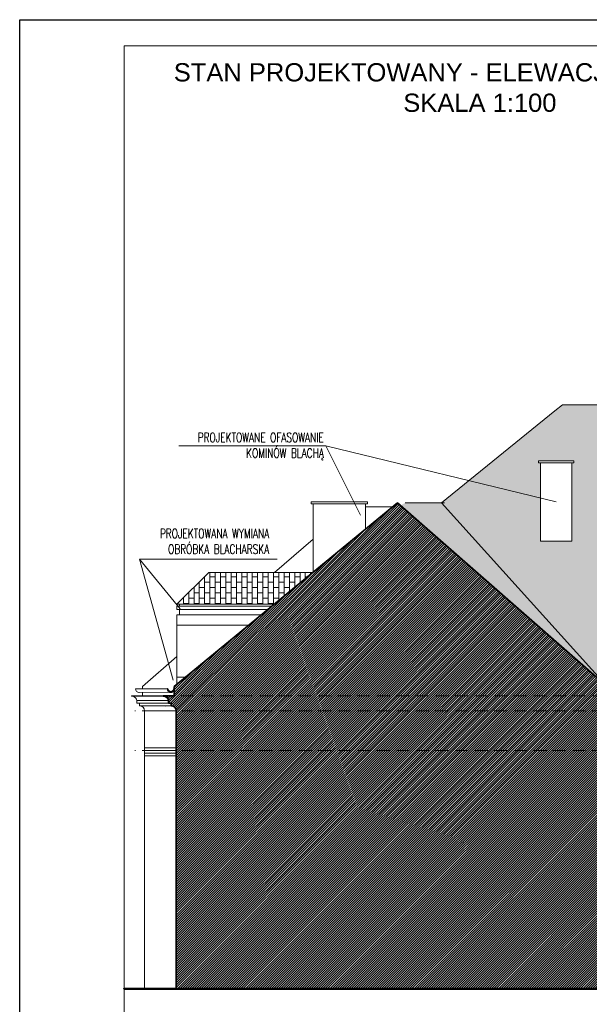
# Model space of a CAD drawing. Header units: millimetres. Extents: x 5973 to 39040, y 4443 to 37727.
# Tile 27 of 52: x 14713 to 15805, y 17052 to 18940. Entities that reach past the tile are written whole.
import ezdxf

# ---------------------------------------------------------------- set-up
doc = ezdxf.new("R2010")
doc.units = ezdxf.units.MM
doc.linetypes.add('HIDDEN', pattern=[0.375, 0.25, -0.125])
for name, color, linetype, lineweight in [('!MODUS_OPIS', 3, 'Continuous', 13), ('!MODUS_RAMKA', 1, 'Continuous', 15), ('__MODUS_ŚCIANY', 2, 'Continuous', 35), ('_MODUS - Ramka', 1, 'Continuous', 15), ('Cienka', 3, 'Continuous', 9), ('Opis', 8, 'Continuous', 25), ('pekniecia', 2, 'Continuous', 50), ('Widok', 1, 'Continuous', 15)]:
    doc.layers.add(name, color=color, linetype=linetype, lineweight=lineweight)
doc.styles.add('ARIAL TEEN', font='arial.ttf')
doc.styles.add('TXT', font='simplex.shx', dxfattribs={"width": 0.8})

msp = doc.modelspace()

# ---------------------------------------------------------------- hatches: boundary and pattern name
at = {"layer": 'Cienka', "transparency": 33554503}
h = msp.add_hatch(dxfattribs=at)
h.set_pattern_fill('AR-B816', color=256, scale=0.07, angle=90)
h.paths.add_polyline_path([(15848.84088, 17652.41029, 0.2268271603), (15850.88857, 17656.69183), (15851.88857, 17656.69183, -0.2198132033), (15849.60231, 17651.74265)])
h.paths.add_polyline_path([(16991.06554, 18130.19678), (17012.96122, 18130.19678), (17012.96122, 18134.19678), (16936.06554, 18134.19678), (16927.06554, 18134.19678), (16927.06554, 18130.19678)], flags=16)
h.paths.add_polyline_path([(16241.06554, 18130.19678), (16245.06554, 18130.19678), (16245.06554, 18134.19678), (16186.06554, 18134.19678), (16177.06554, 18134.19678), (16177.06554, 18130.19678)], flags=16)
h.paths.add_polyline_path([(15771.06554, 18090.19678), (15775.06554, 18090.19678), (15775.06554, 18094.19678), (15716.06554, 18094.19678), (15707.06554, 18094.19678), (15707.06554, 18090.19678)], flags=16)
h.paths.add_polyline_path([(18444.06554, 17661.44518), (18444.06554, 17662.57022), (18071.06554, 17947.91587), (18071.06554, 17853.44518), (18011.06554, 17853.44518), (18011.06554, 17993.81597), (17985.40651, 18013.44518), (17636.06554, 18013.44518), (17636.06554, 17893.44518), (17581.06554, 17893.44518), (17581.06554, 18013.44518), (17502.75223, 18013.44518), (17244.40651, 18201.73851), (15753.10867, 18201.73851), (15738.6237, 18190.19678), (15521.08789, 18013.44518), (15451.46143, 18013.44518), (15442.76058, 18008.46672), (15838.67897, 17661.32038), (15838.67897, 17661.44518)])
h.paths.add_polyline_path([(15711.06554, 18090.19678), (15771.06554, 18090.19678), (15771.06554, 17940.19678), (15711.06554, 17940.19678)], flags=16)
h.paths.add_polyline_path([(16931.04714, 18130.19678), (16991.04714, 18130.19678), (16991.04714, 17980.19678), (16931.04714, 17980.19678)], flags=16)
h.paths.add_polyline_path([(16181.06554, 18130.19678), (16241.06554, 18130.19678), (16241.06554, 17980.19678), (16181.06554, 17980.19678)], flags=16)
h.paths.add_polyline_path([(16106.06554, 17811.44518), (16179.06554, 17811.44518), (16179.06554, 17698.44518), (16106.06554, 17698.44518)], flags=16)
h.paths.add_polyline_path([(16476.06554, 17811.44518), (16549.06554, 17811.44518), (16549.06554, 17698.44518), (16476.06554, 17698.44518)], flags=16)
h.paths.add_polyline_path([(16876.06554, 17811.44518), (16949.06554, 17811.44518), (16949.06554, 17698.44518), (16876.06554, 17698.44518)], flags=16)
h.paths.add_polyline_path([(17776.06554, 17811.44518), (17849.06554, 17811.44518), (17849.06554, 17698.44518), (17776.06554, 17698.44518)], flags=16)
h.paths.add_polyline_path([(15894.999, 17808.86369), (15894.999, 17828.86369), (15889.999, 17828.86369), (15969.999, 17880.19678), (16049.999, 17828.86369), (16045.499, 17828.86369), (16045.499, 17808.86369), (16050.13208, 17808.86369), (16050.13208, 17663.44518), (15889.999, 17663.44518), (15889.999, 17808.86369)], flags=16)
h.paths.add_polyline_path([(16250.6792, 17808.86369), (16250.6792, 17828.86369), (16245.6792, 17828.86369), (16325.6792, 17880.19678), (16405.6792, 17828.86369), (16401.1792, 17828.86369), (16401.1792, 17808.86369), (16405.81227, 17808.86369), (16405.81227, 17663.44518), (16245.6792, 17663.44518), (16245.6792, 17808.86369)], flags=16)
h.paths.add_polyline_path([(16660.6792, 17808.86369), (16660.6792, 17828.86369), (16655.6792, 17828.86369), (16735.6792, 17880.19678), (16815.6792, 17828.86369), (16811.1792, 17828.86369), (16811.1792, 17808.86369), (16815.81227, 17808.86369), (16815.81227, 17663.44518), (16655.6792, 17663.44518), (16655.6792, 17808.86369)], flags=16)
h.paths.add_polyline_path([(17060.6792, 17808.86369), (17060.6792, 17828.86369), (17055.6792, 17828.86369), (17135.6792, 17880.19678), (17215.6792, 17828.86369), (17211.1792, 17828.86369), (17211.1792, 17808.86369), (17215.81227, 17808.86369), (17215.81227, 17663.44518), (17055.6792, 17663.44518), (17055.6792, 17808.86369)], flags=16)
h.paths.add_polyline_path([(17460.6792, 17808.86369), (17460.6792, 17828.86369), (17455.6792, 17828.86369), (17535.6792, 17880.19678), (17615.6792, 17828.86369), (17611.1792, 17828.86369), (17611.1792, 17808.86369), (17615.81227, 17808.86369), (17615.81227, 17663.44518), (17455.6792, 17663.44518), (17455.6792, 17808.86369)], flags=16)
h.paths.add_polyline_path([(16114.06554, 17803.44518), (16171.06554, 17803.44518), (16171.06554, 17706.44518), (16114.06554, 17706.44518)], flags=0)
h.paths.add_polyline_path([(16484.06554, 17803.44518), (16541.06554, 17803.44518), (16541.06554, 17706.44518), (16484.06554, 17706.44518)], flags=0)
h.paths.add_polyline_path([(16884.06554, 17803.44518), (16941.06554, 17803.44518), (16941.06554, 17706.44518), (16884.06554, 17706.44518)], flags=0)
h.paths.add_polyline_path([(17784.06554, 17803.44518), (17841.06554, 17803.44518), (17841.06554, 17706.44518), (17784.06554, 17706.44518)], flags=0)
h.paths.add_polyline_path([(16022.86593, 17673.44518), (15919.86593, 17673.44518), (15919.86593, 17758.44518), (16022.86593, 17758.44518)], flags=0)
h.paths.add_polyline_path([(15924.86593, 17678.44518), (15924.86593, 17753.44518), (16017.86593, 17753.44518), (16017.86593, 17678.44518)], flags=0)
h.paths.add_polyline_path([(16378.54612, 17673.44518), (16275.54612, 17673.44518), (16275.54612, 17758.44518), (16378.54612, 17758.44518)], flags=0)
h.paths.add_polyline_path([(16280.54612, 17678.44518), (16280.54612, 17753.44518), (16373.54612, 17753.44518), (16373.54612, 17678.44518)], flags=0)
h.paths.add_polyline_path([(16788.54612, 17673.44518), (16685.54612, 17673.44518), (16685.54612, 17758.44518), (16788.54612, 17758.44518)], flags=0)
h.paths.add_polyline_path([(16690.54612, 17678.44518), (16690.54612, 17753.44518), (16783.54612, 17753.44518), (16783.54612, 17678.44518)], flags=0)
h.paths.add_polyline_path([(17188.54612, 17673.44518), (17085.54612, 17673.44518), (17085.54612, 17758.44518), (17188.54612, 17758.44518)], flags=0)
h.paths.add_polyline_path([(17090.54612, 17678.44518), (17090.54612, 17753.44518), (17183.54612, 17753.44518), (17183.54612, 17678.44518)], flags=0)
h.paths.add_polyline_path([(17588.54612, 17673.44518), (17485.54612, 17673.44518), (17485.54612, 17758.44518), (17588.54612, 17758.44518)], flags=0)
h.paths.add_polyline_path([(17490.54612, 17678.44518), (17490.54612, 17753.44518), (17583.54612, 17753.44518), (17583.54612, 17678.44518)], flags=0)
at = {"layer": 'Cienka'}
h = msp.add_hatch(dxfattribs=at)
h.set_pattern_fill('ANSI31', color=256, angle=180)
h.set_pattern_definition([(45, (5299.593, 16242.8522), (-2.245064, 2.245064), [])])
h.paths.add_polyline_path([(15859.06554, 17643.5764), (15838.67897, 17643.46939), (15838.67897, 17661.44518), (15437.08063, 18013.44518), (15009.0569, 17661.46939), (15009.0569, 17643.44518), (14988.06554, 17643.5764), (14988.06554, 17642.44518), (14990.23905, 17642.44518, -0.3513695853), (14998.33249, 17634.21396), (14998.33249, 17629.44518), (15003.33249, 17629.44518), (15003.33249, 17624.44518, -0.40641536), (15013.06554, 17614.44874), (15013.06554, 17081.44518), (15834.06554, 17081.44518), (15834.06554, 17614.44518, -0.40641536), (15843.79859, 17624.44518), (15843.79859, 17629.44518), (15848.79859, 17629.44518), (15848.79859, 17634.44518, -0.3443013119), (15856.89202, 17642.44518), (15859.06554, 17642.44518)])
at = {"layer": 'Cienka', "transparency": 33554483}
h = msp.add_hatch(dxfattribs=at)
h.set_pattern_fill('AR-B816', color=256, scale=0.05, angle=90)
h.set_pattern_definition([(90, (0.04, 0), (-10.16, 6e-16), []), (180, (0.04, 0), (-10.16, -10.16), [10.16, -10.16])])
h.paths.add_polyline_path([(15014.26395, 17818.86369), (15200.45783, 17818.86369), (15275.04256, 17880.19678), (15075.59704, 17880.19678)])

# ---------------------------------------------------------------- linework, layer by layer
at = {"layer": '!MODUS_OPIS', "ltscale": 0.7}
for points in [[(15299.84126, 18123.02307), (15018.02745, 18123.02307)], [(15299.84126, 18123.02307), (15741.06554, 18015.19678)], [(15299.84126, 18123.02307), (15366.36342, 17989.5513)], [(14942.63158, 17905.17208), (14942.63158, 17905.17208), (15206.44111, 17905.17208)], [(14942.63158, 17905.17208), (15006.79531, 17673.67561)], [(14942.63158, 17905.17208), (15020.61007, 17809.93934)]]:
    msp.add_lwpolyline(points, dxfattribs=at)
at = {"layer": '!MODUS_OPIS', "linetype": 'HIDDEN', "ltscale": 100}
for points in [[(16209.89399, 17643.44518), (14933.49978, 17643.44518)], [(16209.89399, 17614.44518), (14933.49978, 17614.44518)], [(16209.89399, 17538.44518), (14933.49978, 17538.44518)]]:
    msp.add_lwpolyline(points, dxfattribs=at)
at = {"layer": '__MODUS_ŚCIANY'}
for points in [[(15009.0569, 17661.46939), (15437.08063, 18013.44518)], [(15437.08063, 18013.44518), (15838.67897, 17661.44518)], [(14997.0569, 17656.69183), (14996.0569, 17656.69183)], [(15008.0569, 17656.69183), (15009.0569, 17656.69183)], [(15009.0569, 17643.44518), (15009.0569, 17661.46939)], [(14988.06554, 17643.5764), (14988.06554, 17642.44518), (14990.23905, 17642.44518)], [(14988.06554, 17643.5764), (15009.0569, 17643.44518)], [(14988.06554, 17642.44518), (14988.06554, 17643.44518)], [(15003.33249, 17624.44518), (15003.33249, 17629.44518), (14998.33249, 17629.44518), (14998.33249, 17634.44518)], [(15012.61438, 17081.44518), (15012.61438, 17614.44874)], [(15013.06554, 17081.44518), (15013.06554, 17614.44874)], [(15012.61438, 17081.44518), (15834.06554, 17081.44518)]]:
    msp.add_lwpolyline(points, dxfattribs=at)
for centre, radius, start, end in [((15002.5569, 17656.69183), 6.5, 180, 0), ((15002.5569, 17656.69183), 5.5, 180, 0), ((14989.1523, 17633.28202), 9.22737, 5.58134679, 83.23626894), ((15003.06554, 17614.44874), 10, 359.97958157, 88.47032064)]:
    msp.add_arc(centre, radius, start, end, dxfattribs=at)
at = {"layer": '_MODUS - Ramka'}
msp.add_lwpolyline([(14912.89701, 18890.13632), (14912.89701, 16020.13632), (18862.89701, 16020.13632), (18862.89701, 18890.13632), (14912.89701, 18890.13632)], dxfattribs=at)
at = {"layer": 'Defpoints'}
msp.add_lwpolyline([(14712.89701, 16840.13632), (14712.89701, 18940.13632), (18912.89701, 18940.13632), (18912.89701, 15970.13632), (14712.89701, 15970.13632), (14712.89701, 18940.13632)], dxfattribs=at)
at = {"layer": 'Opis', "ltscale": 0.7}
msp.add_lwpolyline([(14992.70108, 17622.0853), (14992.70108, 17622.0853)], close=True, dxfattribs=at)
at = {"layer": 'pekniecia'}
msp.add_lwpolyline([(15473.25408, 17081.44518), (14912.89701, 17081.44518), (18862.89701, 17081.44518)], dxfattribs=at)
at = {"layer": 'Widok'}
for points in [[(15521.08789, 18013.44518), (15738.6237, 18190.19678)], [(15738.6237, 18190.19678), (15753.10867, 18201.73851)], [(15753.10867, 18201.73851), (16181.06554, 18201.73851)], [(15753.10867, 18201.73851), (17244.40651, 18201.73851)], [(15771.06554, 18090.19678), (15775.06554, 18090.19678), (15775.06554, 18094.19678), (15716.06554, 18094.19678), (15707.06554, 18094.19678), (15707.06554, 18090.19678), (15773.06554, 18090.19678)], [(15711.06554, 17940.19678), (15711.06554, 18090.19678), (15771.06554, 18090.19678), (15771.06554, 17940.19678), (15711.06554, 17940.19678)], [(15375.39863, 18011.49621), (15379.39863, 18011.49621), (15379.39863, 18015.49621), (15320.39863, 18015.49621), (15271.39863, 18015.49621), (15271.39863, 18011.49621), (15377.39863, 18011.49621)], [(15437.08063, 18013.44518), (15013.06554, 17664.76581)], [(15275.39863, 17880.48958), (15275.39863, 18011.49621)], [(15375.39863, 18011.49621), (15275.39863, 18011.49621)], [(15375.39863, 17962.72235), (15375.39863, 18011.49621)], [(15375.39863, 18005.7583), (15427.73293, 18005.7583)], [(15451.46143, 18013.44518), (15526.90324, 18013.44518)], [(15838.67897, 17661.44518), (15521.08789, 18013.44518)], [(15275.39863, 17943.93482), (15201.51233, 17880.19678)], [(15014.26395, 17818.86369), (15075.59704, 17880.19678)], [(15275.04256, 17880.19678), (15075.59704, 17880.19678)], [(15200.45783, 17818.86369), (15014.26395, 17818.86369)], [(15014.26395, 17818.86369), (15019.26395, 17818.86369), (15019.26395, 17815.64294)], [(15017.76395, 17815.64294), (15014.26395, 17815.64294)], [(15014.26395, 17815.64294), (15196.54121, 17815.64294)], [(15014.26395, 17815.64294), (15014.26395, 17809.14294)], [(15019.73863, 17809.14294), (15014.26395, 17809.14294)], [(15014.26395, 17809.14294), (15188.63681, 17809.14294)], [(15019.26395, 17809.14294), (15019.26395, 17798.86369)], [(15014.26395, 17665.7513), (15014.26395, 17798.86369)], [(15176.13663, 17798.86369), (15014.26395, 17798.86369)], [(15151.81543, 17778.86369), (15014.26395, 17778.86369)], [(15014.26395, 17718.66691), (14948.0569, 17661.55337)], [(15030.66157, 17679.23551), (15014.26395, 17679.23551)], [(14935.0569, 17656.56061), (14996.05691, 17656.6792)], [(14936.0569, 17656.56061), (14935.0569, 17656.56061)], [(14947.0569, 17656.56061), (14948.0569, 17656.56061)], [(14948.0569, 17656.56061), (14948.0569, 17661.55337)], [(14927.06554, 17643.44518), (14988.06554, 17643.5764)], [(14927.06554, 17642.44518), (14927.06554, 17643.44518)], [(14927.06554, 17642.44518), (14988.06554, 17642.44518)], [(14941.5569, 17650.06061), (15002.5569, 17650.19183)], [(14948.0569, 17643.31396), (14948.0569, 17650.07459)], [(14942.33249, 17624.44518), (14942.33249, 17629.44518), (14937.33249, 17629.44518), (14937.33249, 17634.44518)], [(14937.33592, 17634.17947), (14998.33592, 17634.17947)], [(14998.33592, 17629.44518), (14942.33249, 17629.44518)], [(14942.33249, 17624.44518), (15003.33249, 17624.44518)], [(14952.06554, 17081.44518), (14952.06554, 17614.44874)], [(15013.06554, 17614.44874), (14952.06554, 17614.44518)], [(14952.06554, 17543.44518), (15013.06554, 17543.44518)], [(14952.06554, 17538.44518), (15013.06554, 17538.44518)], [(14952.06554, 17533.44518), (15013.06554, 17533.44518)], [(14952.06554, 17528.44518), (15013.06554, 17528.44518)], [(15012.61438, 17081.44518), (14952.06554, 17081.44518)], [(15013.06554, 17081.44518), (18444.06554, 17081.44518)]]:
    msp.add_lwpolyline(points, dxfattribs=at)
for centre, radius, start, end in [((14941.5569, 17656.56061), 6.5, 180, 270.12325271), ((14928.1523, 17633.28202), 9.22737, 5.58134679, 83.23626894), ((14942.06554, 17614.44874), 10, 359.97958157, 88.47032064)]:
    msp.add_arc(centre, radius, start, end, dxfattribs=at)

# ---------------------------------------------------------------- texts
at = {"layer": '!MODUS_OPIS', "ltscale": 0.7, "char_height": 18, "attachment_point": 3, "style": 'TXT'}
for s, width, insert in [('{\\W0.7;PROJEKTOWANE OFASOWANIE KOMINÓW BLACHĄ}', 289.0195768, (15295.93242, 18147.93786)), ('{\\W0.7;PROJEKTOWANA WYMIANA OBRÓBKA BLACHARSKA}', 267.7821759, (15191.19657, 17963.61759))]:
    msp.add_mtext_dynamic_manual_height_columns(s, width=width, gutter_width=12.5, heights=[0], dxfattribs=dict(at, insert=insert))
at = {"layer": '!MODUS_RAMKA', "linetype": 'ByBlock', "lineweight": 25, "insert": (15594.94463, 18809.80725), "char_height": 35, "width": 1205.6640148, "attachment_point": 5, "style": 'ARIAL TEEN'}
msp.add_mtext('STAN PROJEKTOWANY - ELEWACJA POŁUDIOWA\\PSKALA 1:100', dxfattribs=at)

doc.saveas('drawing.dxf')
